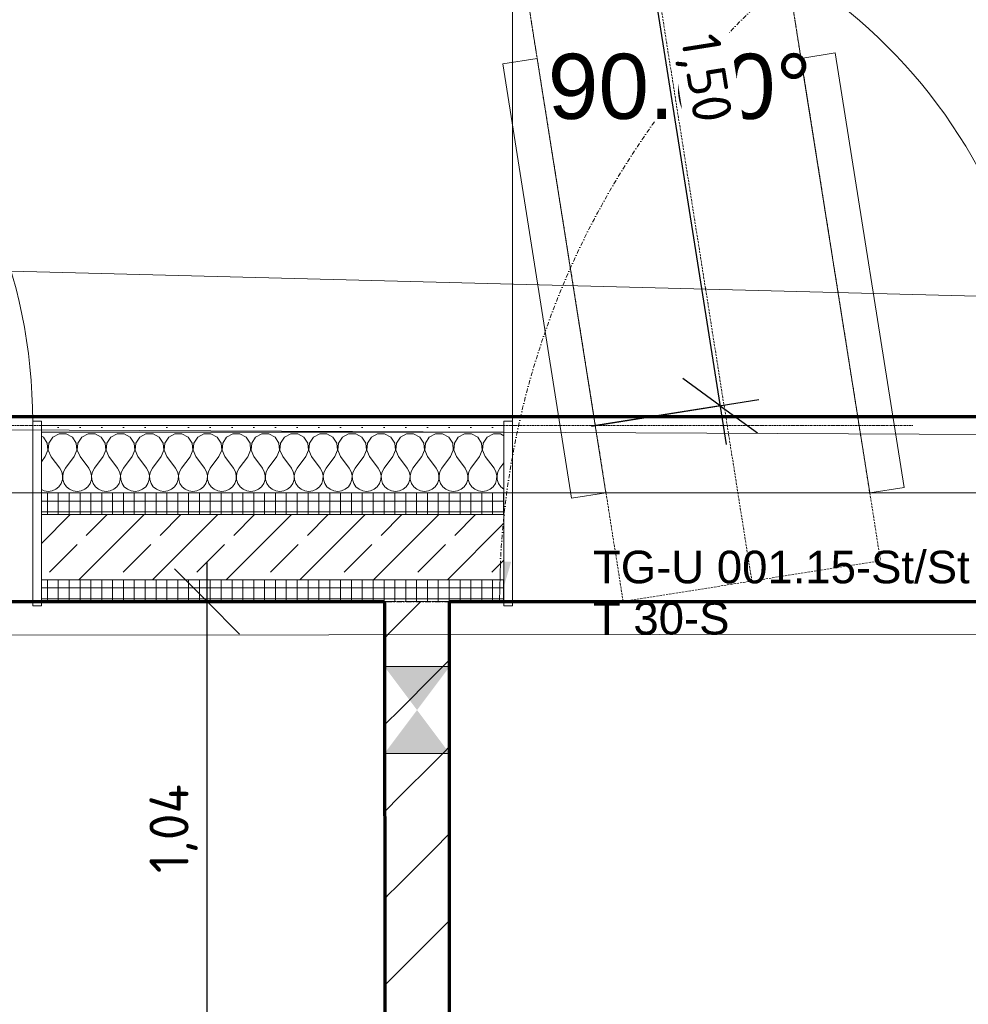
# Model space of a CAD drawing. Header units: millimetres. Extents: x 1523 to 73204, y -91281 to 10268.
# Tile 53 of 120: x 30436 to 32620, y -52033 to -49767. Entities that reach past the tile are written whole.
import ezdxf

# ---------------------------------------------------------------- set-up
doc = ezdxf.new("R2010")
doc.units = ezdxf.units.MM
for name, pattern in [('CAx_nichtHalbton', [20001.0584, 10000, -0.5292, 10000, -0.5292]), ('IMPORT-STRICHPUNKT _7_', [20, 10, -5, 0, -5]), ('IMPORT-VERDECKT _8_', [7.5, 5, -2.5]), ('Rasterlinie', [22.225, 12.7, -3.175, 3.175, -3.175]), ('Verdeckt 2x', [3.572, 2.3813, -1.1907])]:
    doc.linetypes.add(name, pattern=pattern)
for name, color, linetype, lineweight, true_color in [('90 A--Achsraster _1_50_', 7, 'IMPORT-STRICHPUNKT _7_', 13, 0x656565), ('Neubau_10 A--Wand innen _ Ausbau', 7, 'Continuous', 13, 0x656565), ('Neubau_10 A--Wand innen _tragend_', 7, 'Continuous', 13, 0x656565), ('Neubau_10 VSI--Wärmeschutz _veritkal_', 7, 'Continuous', 13, 0x656565), ('Neubau_20 A--Gründungsbelag', 7, 'Continuous', 13, 0x656565), ('Neubau_30 A--Träger _ Dachkonstruktion', 7, 'IMPORT-VERDECKT _8_', 13, 0x656565), ('Sockelbeschichtung Sprühnebel', 7, 'Continuous', 13, 0x656565), ('Xref_706_5_--_ÜP_-1_000_16_Übersichtsplan UG_IFC 2025_01_13_dwg', 7, 'Continuous', 13, 0x767676), ('XX', 7, 'Continuous', 18, 0x804040)]:
    doc.layers.add(name, color=color, linetype=linetype, lineweight=lineweight, true_color=true_color)
for name, color, linetype, lineweight in [('Ax-50_BM-Bem', 7, 'Continuous', 9), ('Ax_BM-Bem', 7, 'Continuous', 9), ('S-GRID-____-OTLN', 7, 'Continuous', 9), ('Text', 7, 'Continuous', 9)]:
    doc.layers.add(name, color=color, linetype=linetype, lineweight=lineweight)
doc.styles.add('Arial', font='arial.ttf', dxfattribs={"height": 75})
doc.styles.add('Arial_3', font='arial.ttf', dxfattribs={"height": 150})
doc.styles.add('ISOCPEUR_3', font='isocpeur.ttf', dxfattribs={"height": 90})
doc.dimstyles.new('KI_1_8_mm_Isocpeur__cm_m__Aufrundung_auf_5_mm_ELT_Gesamtbemaßung_1', dxfattribs={"dimscale": 304.8, "dimtxt": 89.638306, "dimasz": 0.492126, "dimexe": 0.295276, "dimexo": 0.0625, "dimgap": 0.049213, "dimtad": 1, "dimlfac": 0.001, "dimrnd": 0.005, "dimzin": 0, "dimdsep": 46, "dimtxsty": 'ISOCPEUR_3', "dimblk1": 'OBLIQUE', "dimblk2": 'OBLIQUE', "dimsah": 1, "dimcen": 0.09, "dimdle": 0.295276, "dimadec": 0, "dimazin": 0, "dimtfac": 1, "dimtdec": 4, "dimtix": 1, "dimtmove": 0, "dimatfit": 3, "dimfxl": 0.984252, "dimfxlon": 1, "dimtvp": 1, "dimtfill": 1, "dimtolj": 1, "dimtzin": 0, "dimlwd": 25, "dimlwe": 25, "dimarcsym": 2})
pattern_1 = [(266.336, (0, 0), (-24.948899, 1.597632), []), (356.336, (0, 0), (1.597632, 24.948899), [])]

# ---------------------------------------------------------------- blocks, each defined once
blk = doc.blocks.new('Xref_706_5_--_ÜP_-1_000_11_Übersichtsplan UG_IFC 2024_09_30_dwg__X208-41959778-SuD_-1UG gesamt Plot  - Blatt 7')
at = {"layer": 'Neubau_10 A--Wand innen _ Ausbau', "color": 9, "true_color": 0xcbcbcb}
for p, q in [((40361.2, -100422.9), (40350.1, -100409.1)), ((40560, -100444.9), (40548.9, -100431.1)), ((40758.7, -100467), (40747.7, -100453.2)), ((40957.5, -100489), (40946.5, -100475.2)), ((41156.3, -100511.1), (41145.3, -100497.3))]:
    blk.add_line(p, q, dxfattribs=at)
blk = doc.blocks.new('Xref_706_5_--_ÜP_-1_000_11_Übersichtsplan UG_IFC 2024_09_30_dwg__X209-41959779-SuD_-1UG gesamt Plot  - Blatt 7')
at = {"layer": 'Neubau_10 A--Wand innen _ Ausbau', "color": 9, "true_color": 0xcbcbcb}
for p, q in [((40350.1, -100409.1), (40339.1, -100395.3)), ((40548.9, -100431.1), (40537.9, -100417.3)), ((40747.7, -100453.2), (40736.7, -100439.4)), ((40946.5, -100475.2), (40935.4, -100461.4)), ((41145.3, -100497.3), (41134.2, -100483.5))]:
    blk.add_line(p, q, dxfattribs=at)
blk = doc.blocks.new('Xref_706_5_--_ÜP_-1_000_11_Übersichtsplan UG_IFC 2024_09_30_dwg__X210-41959780-SuD_-1UG gesamt Plot  - Blatt 7')
at = {"layer": 'Neubau_10 A--Wand innen _ Ausbau', "color": 9, "true_color": 0xcbcbcb}
for p, q in [((40438.5, -100293.1), (40427.4, -100279.3)), ((40637.2, -100315.2), (40626.2, -100301.4)), ((40836, -100337.2), (40825, -100323.4)), ((41034.8, -100359.3), (41023.8, -100345.5))]:
    blk.add_line(p, q, dxfattribs=at)
blk = doc.blocks.new('Xref_706_5_--_ÜP_-1_000_11_Übersichtsplan UG_IFC 2024_09_30_dwg__X211-41959781-SuD_-1UG gesamt Plot  - Blatt 7')
at = {"layer": 'Neubau_10 A--Wand innen _ Ausbau', "color": 9, "true_color": 0xcbcbcb}
for p, q in [((40449.5, -100306.9), (40438.5, -100293.1)), ((40648.3, -100329), (40637.2, -100315.2)), ((40847.1, -100351), (40836, -100337.2)), ((41045.9, -100373.1), (41034.8, -100359.3))]:
    blk.add_line(p, q, dxfattribs=at)
blk = doc.blocks.new('Xref_706_5_--_ÜP_-1_000_11_Übersichtsplan UG_IFC 2024_09_30_dwg__X212-41959782-SuD_-1UG gesamt Plot  - Blatt 7')
at = {"layer": 'Neubau_10 A--Wand innen _ Ausbau', "color": 9, "true_color": 0xcbcbcb}
for p, q in [((40537.9, -100417.3), (40449.5, -100306.9)), ((40339.1, -100395.3), (40286.9, -100330)), ((40736.7, -100439.4), (40648.3, -100329)), ((40935.4, -100461.4), (40847.1, -100351)), ((41134.2, -100483.5), (41045.9, -100373.1))]:
    blk.add_line(p, q, dxfattribs=at)
blk = doc.blocks.new('Xref_706_5_--_ÜP_-1_000_11_Übersichtsplan UG_IFC 2024_09_30_dwg_ARROWHEAD_5-V5-SuD_-1UG gesamt Plot  - Blatt 7')
at = {"layer": '90 A--Achsraster _1_50_', "linetype": 'Continuous', "true_color": 0xededed}
blk.add_hatch(color=7, dxfattribs=at).paths.add_polyline_path([(-375, 100), (-1000, 268), (-1000, 85), (-547, 96)])
at = {"layer": '90 A--Achsraster _1_50_', "color": 9, "linetype": 'Continuous', "true_color": 0xcbcbcb}
blk.add_line((0, 0), (-1000, 0), dxfattribs=at)
blk = doc.blocks.new('Xref_706_5_--_ÜP_-1_000_11_Übersichtsplan UG_IFC 2024_09_30_dwg__X3089-41960521-SuD_-1UG gesamt Plot  - Blatt 7')
at = {"layer": 'Neubau_10 A--Wand innen _tragend_', "color": 9, "true_color": 0xcbcbcb, "flags": 128}
for points in [[(39928.9, -100098.2), (39923.8, -100105.6), (39922, -100121.8), (39928, -100136.8), (39940.5, -100147.3), (39956.4, -100150.6), (39971.9, -100146), (40000.7, -100129)], [(39990.7, -100105.1), (40002.1, -100115.8), (40009.6, -100121.1), (40018.3, -100124.1), (40027.5, -100124.7), (40036.5, -100122.8), (40044.6, -100118.4), (40051.2, -100112), (40051.3, -100111.8)], [(39978.6, -100327.8), (39949.9, -100344.7), (39934.3, -100349.3), (39918.4, -100346), (39906, -100335.6), (39899.9, -100320.5), (39901.7, -100304.4), (39910.9, -100291), (39925.3, -100283.6), (39941.6, -100283.8), (39955.8, -100291.7), (39980.1, -100314.6), (39987.6, -100319.9), (39996.3, -100322.9), (40005.4, -100323.5), (40014.4, -100321.5), (40022.5, -100317.2), (40029.1, -100310.8), (40033.8, -100302.8), (40036, -100293.9), (40035.8, -100284.7), (40033, -100276), (40028, -100268.3), (40021, -100262.3), (40012.7, -100258.4), (40003.6, -100256.9), (39994.4, -100258), (39986, -100261.5), (39957.2, -100278.5), (39941.7, -100283.1), (39925.8, -100279.8), (39913.3, -100269.3), (39907.3, -100254.3), (39909.1, -100238.1), (39918.3, -100224.8), (39932.7, -100217.3), (39948.9, -100217.6), (39963.1, -100225.5), (39987.4, -100248.3), (39994.9, -100253.6), (40003.6, -100256.7), (40012.8, -100257.2), (40021.8, -100255.3), (40029.9, -100250.9), (40036.5, -100244.5), (40041.1, -100236.6), (40043.4, -100227.7), (40043.1, -100218.5), (40040.4, -100209.7), (40035.3, -100202), (40028.3, -100196), (40020, -100192.1), (40010.9, -100190.7), (40001.8, -100191.8), (39993.3, -100195.3), (39964.6, -100212.2), (39949, -100216.8), (39933.1, -100213.5), (39920.7, -100203.1), (39914.6, -100188), (39916.4, -100171.9), (39925.6, -100158.5), (39940.1, -100151.1), (39956.3, -100151.3), (39970.5, -100159.2), (39994.8, -100182), (40002.3, -100187.3), (40011, -100190.4), (40020.1, -100191), (40029.1, -100189), (40037.2, -100184.7), (40043.8, -100178.3), (40048.5, -100170.3), (40050.7, -100161.4), (40050.5, -100152.2), (40047.7, -100143.4), (40042.7, -100135.8), (40035.7, -100129.7), (40027.4, -100125.9), (40018.3, -100124.4), (40009.1, -100125.5), (40000.7, -100129)], [(39956.5, -100526.6), (39927.8, -100543.5), (39912.3, -100548.1), (39896.4, -100544.8), (39883.9, -100534.4), (39877.9, -100519.3), (39879.7, -100503.2), (39888.9, -100489.8), (39903.3, -100482.4), (39919.5, -100482.6), (39933.7, -100490.5), (39958, -100513.3), (39965.5, -100518.6), (39974.2, -100521.7), (39983.4, -100522.3), (39992.4, -100520.3), (40000.5, -100516), (40007.1, -100509.6), (40011.7, -100501.6), (40014, -100492.7), (40013.7, -100483.5), (40010.9, -100474.7), (40005.9, -100467.1), (39998.9, -100461), (39990.6, -100457.2), (39981.5, -100455.7), (39972.4, -100456.8), (39963.9, -100460.3), (39935.2, -100477.3), (39919.6, -100481.9), (39903.7, -100478.6), (39891.3, -100468.1), (39885.2, -100453.1), (39887, -100436.9), (39896.2, -100423.5), (39910.6, -100416.1), (39926.9, -100416.4), (39941.1, -100424.3), (39965.4, -100447.1), (39972.9, -100452.4), (39981.5, -100455.4), (39990.7, -100456), (39999.7, -100454.1), (40007.8, -100449.7), (40014.4, -100443.3), (40019, -100435.4), (40021.3, -100426.5), (40021.1, -100417.3), (40018.3, -100408.5), (40013.2, -100400.8), (40006.3, -100394.8), (39997.9, -100390.9), (39988.9, -100389.4), (39979.7, -100390.5), (39971.2, -100394.1), (39942.5, -100411), (39927, -100415.6), (39911.1, -100412.3), (39898.6, -100401.9), (39892.6, -100386.8), (39894.4, -100370.7), (39903.6, -100357.3), (39918, -100349.8), (39934.2, -100350.1), (39948.4, -100358), (39972.7, -100380.8), (39980.2, -100386.1), (39988.9, -100389.2), (39998.1, -100389.8), (40007.1, -100387.8), (40015.2, -100383.5), (40021.8, -100377.1), (40026.4, -100369.1), (40028.7, -100360.2), (40028.4, -100351), (40025.6, -100342.2), (40020.6, -100334.5), (40013.6, -100328.5), (40005.3, -100324.6), (39996.2, -100323.2), (39987.1, -100324.3), (39978.6, -100327.8)], [(39934.5, -100725.4), (39905.8, -100742.3), (39890.2, -100746.9), (39874.3, -100743.6), (39861.9, -100733.2), (39855.8, -100718.1), (39857.6, -100702), (39866.8, -100688.6), (39881.2, -100681.1), (39897.5, -100681.4), (39911.7, -100689.3), (39936, -100712.1), (39943.5, -100717.4), (39952.1, -100720.5), (39961.3, -100721.1), (39970.3, -100719.1), (39978.4, -100714.8), (39985, -100708.4), (39989.6, -100700.4), (39991.9, -100691.5), (39991.6, -100682.3), (39988.9, -100673.5), (39983.8, -100665.8), (39976.9, -100659.8), (39968.5, -100655.9), (39959.5, -100654.5), (39950.3, -100655.6), (39941.8, -100659.1), (39913.1, -100676), (39897.6, -100680.6), (39881.7, -100677.3), (39869.2, -100666.9), (39863.2, -100651.8), (39865, -100635.7), (39874.2, -100622.3), (39888.6, -100614.9), (39904.8, -100615.1), (39919, -100623), (39943.3, -100645.9), (39950.8, -100651.2), (39959.5, -100654.2), (39968.7, -100654.8), (39977.7, -100652.8), (39985.8, -100648.5), (39992.4, -100642.1), (39997, -100634.1), (39999.3, -100625.2), (39999, -100616), (39996.2, -100607.3), (39991.2, -100599.6), (39984.2, -100593.6), (39975.9, -100589.7), (39966.8, -100588.2), (39957.7, -100589.3), (39949.2, -100592.8), (39920.5, -100609.8), (39904.9, -100614.4), (39889, -100611.1), (39876.6, -100600.6), (39870.5, -100585.6), (39872.3, -100569.4), (39881.5, -100556.1), (39895.9, -100548.6), (39912.2, -100548.9), (39926.4, -100556.8), (39950.7, -100579.6), (39958.2, -100584.9), (39966.8, -100588), (39976, -100588.5), (39985, -100586.6), (39993.1, -100582.2), (39999.7, -100575.8), (40004.3, -100567.9), (40006.6, -100559), (40006.4, -100549.8), (40003.6, -100541), (39998.5, -100533.3), (39991.6, -100527.3), (39983.2, -100523.4), (39974.2, -100522), (39965, -100523.1), (39956.5, -100526.6)], [(39919.8, -100857.9), (39891.1, -100874.8), (39875.5, -100879.4), (39859.6, -100876.1), (39847.2, -100865.7), (39841.1, -100850.6), (39842.9, -100834.5), (39852.1, -100821.1), (39866.5, -100813.7), (39882.8, -100813.9), (39897, -100821.8), (39921.2, -100844.6), (39928.8, -100849.9), (39937.4, -100853), (39946.6, -100853.6), (39955.6, -100851.6), (39963.7, -100847.3), (39970.3, -100840.9), (39974.9, -100832.9), (39977.2, -100824), (39976.9, -100814.8), (39974.2, -100806), (39969.1, -100798.4), (39962.2, -100792.3), (39953.8, -100788.5), (39944.8, -100787), (39935.6, -100788.1), (39927.1, -100791.6), (39898.4, -100808.6), (39882.8, -100813.2), (39867, -100809.9), (39854.5, -100799.4), (39848.5, -100784.4), (39850.2, -100768.2), (39859.4, -100754.8), (39873.9, -100747.4), (39890.1, -100747.7), (39904.3, -100755.6), (39928.6, -100778.4), (39936.1, -100783.7), (39944.8, -100786.7), (39954, -100787.3), (39962.9, -100785.4), (39971.1, -100781), (39977.7, -100774.6), (39982.3, -100766.7), (39984.6, -100757.8), (39984.3, -100748.6), (39981.5, -100739.8), (39976.5, -100732.1), (39969.5, -100726.1), (39961.2, -100722.2), (39952.1, -100720.7), (39943, -100721.8), (39934.5, -100725.4)], [(39905.1, -100990.4), (39876.4, -101007.3), (39860.8, -101011.9), (39844.9, -101008.6), (39832.4, -100998.2), (39826.4, -100983.1), (39828.2, -100967), (39837.4, -100953.6), (39851.8, -100946.2), (39868.1, -100946.4), (39882.2, -100954.3), (39906.5, -100977.2), (39914.1, -100982.5), (39922.7, -100985.5), (39931.9, -100986.1), (39940.9, -100984.1), (39949, -100979.8), (39955.6, -100973.4), (39960.2, -100965.4), (39962.5, -100956.5), (39962.2, -100947.3), (39959.5, -100938.6), (39954.4, -100930.9), (39947.5, -100924.9), (39939.1, -100921), (39930, -100919.5), (39920.9, -100920.6), (39912.4, -100924.1), (39883.7, -100941.1), (39868.1, -100945.7), (39852.2, -100942.4), (39839.8, -100931.9), (39833.8, -100916.9), (39835.5, -100900.7), (39844.7, -100887.4), (39859.2, -100879.9), (39875.4, -100880.2), (39889.6, -100888.1), (39913.9, -100910.9), (39921.4, -100916.2), (39930.1, -100919.3), (39939.3, -100919.8), (39948.2, -100917.9), (39956.4, -100913.5), (39963, -100907.1), (39967.6, -100899.2), (39969.8, -100890.3), (39969.6, -100881.1), (39966.8, -100872.3), (39961.8, -100864.6), (39954.8, -100858.6), (39946.5, -100854.7), (39937.4, -100853.3), (39928.3, -100854.4), (39919.8, -100857.9)], [(39934.6, -101170.4), (39938.2, -101164.2), (39940.4, -101155.3), (39940.2, -101146.1), (39937.4, -101137.3), (39932.4, -101129.7), (39925.4, -101123.6), (39917.1, -101119.8), (39908, -101118.3), (39898.9, -101119.4), (39890.4, -101122.9), (39861.7, -101139.9), (39846.1, -101144.5), (39830.2, -101141.2), (39817.7, -101130.7), (39811.7, -101115.7), (39813.5, -101099.5), (39822.7, -101086.1), (39837.1, -101078.7), (39853.4, -101079), (39867.5, -101086.9), (39891.8, -101109.7), (39899.3, -101115), (39908, -101118), (39917.2, -101118.6), (39926.2, -101116.7), (39934.3, -101112.3), (39940.9, -101105.9), (39945.5, -101098), (39947.8, -101089.1), (39947.5, -101079.9), (39944.8, -101071.1), (39939.7, -101063.4), (39932.8, -101057.4), (39924.4, -101053.5), (39915.3, -101052), (39906.2, -101053.1), (39897.7, -101056.7), (39869, -101073.6), (39853.4, -101078.2), (39837.5, -101074.9), (39825.1, -101064.5), (39819, -101049.4), (39820.8, -101033.3), (39830, -101019.9), (39844.5, -101012.4), (39860.7, -101012.7), (39874.9, -101020.6), (39899.2, -101043.4), (39906.7, -101048.7), (39915.4, -101051.8), (39924.6, -101052.4), (39933.5, -101050.4), (39941.6, -101046.1), (39948.3, -101039.7), (39952.9, -101031.7), (39955.1, -101022.8), (39954.9, -101013.6), (39952.1, -101004.8), (39947.1, -100997.1), (39940.1, -100991.1), (39931.8, -100987.2), (39922.7, -100985.8), (39913.6, -100986.9), (39905.1, -100990.4)], [(39812.3, -101156.8), (39815.3, -101152.4), (39829.8, -101145), (39846, -101145.2), (39860.2, -101153.1), (39871.1, -101163.3)]]:
    blk.add_lwpolyline(points, dxfattribs=at)
blk = doc.blocks.new('Xref_706_5_--_ÜP_-1_000_11_Übersichtsplan UG_IFC 2024_09_30_dwg_Tür Ol 1-Fl 27_16-41959952-SuD_-1UG gesamt Plot  - Blatt 7')
at = {"layer": 'Neubau_10 A--Wand innen _tragend_', "color": 9, "true_color": 0xcbcbcb}
blk.add_line((610, 10), (610, 1230), dxfattribs=at)
at = {"layer": 'Neubau_10 A--Wand innen _tragend_', "color": 9, "true_color": 0xcbcbcb, "flags": 128}
for points in [[(-630, -415), (-610, -415), (-610, 10), (-630, 10)], [(630, -415), (610, -415), (610, 10), (630, 10)], [(630, -405), (630, -355), (630, -205), (630, -155), (630, -15), (630, 0), (630, -15), (630, -155), (630, -205), (630, -355)], [(-630, -405), (-630, -355), (-630, -205), (-630, -155), (-630, -15), (-630, 0), (-630, -15), (-630, -155), (-630, -205), (-630, -355)]]:
    blk.add_lwpolyline(points, close=True, dxfattribs=at)
at = {"layer": 'Neubau_10 A--Wand innen _tragend_', "color": 9, "true_color": 0xcbcbcb}
blk.add_arc((610, 10), 1220, 90, 180, dxfattribs=at)
blk = doc.blocks.new('Xref_706_5_--_ÜP_-1_000_11_Übersichtsplan UG_IFC 2024_09_30_dwg_Standard-Rastermarker_6-41960559-SuD_-1UG gesamt Plot  - Blatt 7')
at = {"layer": '90 A--Achsraster _1_50_', "color": 9, "true_color": 0xcbcbcb, "flags": 128}
blk.add_lwpolyline([(0, 0), (750, 0), (31250, 0), (32000, 0)], dxfattribs=at)
blk = doc.blocks.new('Xref_706_5_--_ÜP_-1_000_16_Übersichtsplan UG_IFC 2025_01_13_dwg-35469238-SuD_-1UG gesamt Plot  - Blatt 7')
at = {"layer": 'Neubau_10 A--Wand innen _ Ausbau', "true_color": 0xededed}
for points in [[(45162.5, -98370.9), (45067.5, -98289.7), (45057.9, -98439.4), (45091.3, -98417.5)], [(45267.1, -98302.4), (45162.5, -98370.9), (45257.5, -98452.1), (45259.1, -98428.2)]]:
    blk.add_hatch(color=7, dxfattribs=at).paths.add_polyline_path(points)
at = {"layer": 'Neubau_10 A--Wand innen _tragend_', "true_color": 0xcbcbcb}
h = blk.add_hatch(dxfattribs=at)
h.set_pattern_fill('FP_9', color=9, style=0, pattern_type=2)
h.set_pattern_definition([(86.336, (0, 0), (-86.42598, 5.53439), [0, -50]), (86.336, (-41.615, 27.72), (-86.42598, 5.53439), [0, -50])])
h.paths.add_polyline_path([(44535.1, -98154.6), (44536.7, -98130.4), (44521.7, -98129.5), (44453.7, -99192.3), (44468.6, -99193.2), (44528.7, -98255.2)])
h = blk.add_hatch(dxfattribs=at)
h.set_pattern_fill('FP_11', color=9, style=0, pattern_type=2)
h.set_pattern_definition(pattern_1)
h.paths.add_polyline_path([(44718.3, -98267.3), (44726.3, -98142.6), (44676.4, -98139.4), (44608.3, -99202.2), (44658.2, -99205.4), (44710.3, -98393.1)])
h = blk.add_hatch(dxfattribs=at)
h.set_pattern_fill('FP_4', color=9, style=0, pattern_type=2)
h.set_pattern_definition([(131.336, (0, 0), (90.10192, 79.25683), []), (131.336, (-45.05, -39.63), (90.10192, 79.25683), [90, -30])])
h.paths.add_polyline_path([(44807.9, -99215), (44876, -98152.1), (44726.3, -98142.6), (44658.2, -99205.4)])
h = blk.add_hatch(dxfattribs=at)
h.set_pattern_fill('FP_11', color=9, style=0, pattern_type=2)
h.set_pattern_definition(pattern_1)
h.paths.add_polyline_path([(44908.3, -98429.8), (44925.9, -98155.3), (44876, -98152.1), (44807.9, -99215), (44857.8, -99218.2)])
at = {"layer": '90 A--Achsraster _1_50_', "color": 161, "true_color": 0xaaaaff}
blk.add_line((43954.9, -113319.2), (44936.8, -97985.7), dxfattribs=at)
for start, end in [(179.1264, 224.5248), (230.5032, 263.5461)]:
    blk.add_arc((45045.7, -96284.2), 1885.1, start, end, dxfattribs=at)
at = {"layer": 'Neubau_10 A--Wand innen _ Ausbau', "color": 9, "true_color": 0xcbcbcb}
blk.add_line((44908.3, -98429.8), (45057.9, -98439.4), dxfattribs=at)
at = {"layer": 'Neubau_10 A--Wand innen _ Ausbau', "color": 9, "true_color": 0xcbcbcb, "flags": 128}
for points in [[(44917.9, -98280.1), (45067.5, -98289.7), (45066.7, -98302.1), (45065.9, -98314.6), (45059.5, -98414.4), (45058.7, -98426.9), (45057.9, -98439.4), (45257.5, -98452.1), (45946.2, -98496.2)], [(45257.5, -98452.1), (45258.3, -98439.7), (45259.1, -98427.2), (45265.5, -98327.4), (45266.3, -98314.9), (45267.1, -98302.4), (45067.5, -98289.7)], [(46545, -98534.6), (46545.8, -98522.1), (46546.6, -98509.6), (46553, -98409.8), (46553.8, -98397.4), (46554.6, -98384.9), (45955.8, -98346.5), (45267.1, -98302.4)]]:
    blk.add_lwpolyline(points, dxfattribs=at)
at = {"layer": 'Neubau_10 A--Wand innen _tragend_', "color": 9, "true_color": 0xcbcbcb}
for p, q in [((44536.7, -98130.4), (44468.6, -99193.2)), ((44676.4, -98139.4), (44608.3, -99202.2)), ((44726.3, -98142.6), (44658.2, -99205.4)), ((44876, -98152.1), (44807.9, -99215))]:
    blk.add_line(p, q, dxfattribs=at)
at = {"layer": 'Neubau_10 A--Wand innen _tragend_', "color": 9, "true_color": 0xcbcbcb, "flags": 128}
blk.add_lwpolyline([(44908.3, -98429.8), (44857.8, -99218.2), (44453.7, -99192.3), (44521.7, -98129.5), (44925.9, -98155.3), (44917.9, -98280.1)], dxfattribs=at)
at = {"layer": 'Neubau_10 VSI--Wärmeschutz _veritkal_', "color": 9, "true_color": 0xcbcbcb, "flags": 128}
for points in [[(44722.8, -97219), (43714.7, -97313.1), (43722.2, -97392.8), (44730.2, -97298.6)], [(43690.8, -98078.7), (44698.9, -97984.5), (44691.4, -97904.9), (43683.3, -97999)]]:
    blk.add_lwpolyline(points, close=True, dxfattribs=at)
at = {"layer": 'Neubau_20 A--Gründungsbelag', "color": 9, "true_color": 0xcbcbcb, "flags": 128}
blk.add_lwpolyline([(40866.5, -101159.7), (44464.2, -101453.2), (45770.7, -81049.4), (50986.4, -81383.3), (50934.6, -80829.4), (51183.5, -80806.2), (50996.6, -78804.9), (50747.7, -78828.1), (49235.8, -62641.7), (49484.7, -62618.5), (49297.8, -60617.2), (49048.9, -60640.4), (48955.9, -59644.8), (49204.8, -59621.5), (49172, -59270.7)], dxfattribs=at)
for points in [[(44917.9, -98280.1), (49009.5, -98542.1), (49121.4, -96795.6), (45029.7, -96533.7), (45006.4, -96897.9), (44756.9, -96881.9), (44676.4, -98139.4), (44925.9, -98155.3)], [(44713.4, -101473.5), (48800.5, -101807), (48999.9, -98691.8), (44908.3, -98429.8), (44857.8, -99218.2), (44608.3, -99202.2), (44527.8, -100459.6), (44777.3, -100475.6)]]:
    blk.add_lwpolyline(points, close=True, dxfattribs=at)
at = {"layer": 'Neubau_30 A--Träger _ Dachkonstruktion', "color": 9, "true_color": 0xcbcbcb}
blk.add_line((41072.6, -97941.6), (44915.5, -97582.6), dxfattribs=at)
at = {"layer": 'Neubau_30 A--Träger _ Dachkonstruktion', "color": 9, "true_color": 0xcbcbcb, "flags": 128}
blk.add_lwpolyline([(43041.7, -98059), (44943.4, -97881.3), (44887.6, -97283.9), (42985.9, -97461.6), (43041.7, -98059), (41598, -98193.8)], dxfattribs=at)
at = {"layer": 'Sockelbeschichtung Sprühnebel', "color": 9, "true_color": 0xcbcbcb, "flags": 128}
blk.add_lwpolyline([(48858.9, -59250.7), (49704.3, -68302.4), (49558.7, -68315.5), (50764.2, -81309), (45714.7, -80985.6), (44313.5, -101380.7), (44793.2, -101480), (46060.3, -81378.5), (50740.5, -81678.2), (51335.7, -81716.3), (61398.8, -82360.7), (61422.5, -81991.4), (51293.6, -81342.9)], dxfattribs=at)
for name, p, rotation in [('Xref_706_5_--_ÜP_-1_000_11_Übersichtsplan UG_IFC 2024_09_30_dwg_Standard-Rastermarker_6-41960559-SuD_-1UG gesamt Plot  - Blatt 7', (44142.1, -110395.3), 86.33628353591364), ('Xref_706_5_--_ÜP_-1_000_11_Übersichtsplan UG_IFC 2024_09_30_dwg__X210-41959780-SuD_-1UG gesamt Plot  - Blatt 7', (0, 0), 2.668141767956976), ('Xref_706_5_--_ÜP_-1_000_11_Übersichtsplan UG_IFC 2024_09_30_dwg__X3089-41960521-SuD_-1UG gesamt Plot  - Blatt 7', (0, 0), 2.668141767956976), ('Xref_706_5_--_ÜP_-1_000_11_Übersichtsplan UG_IFC 2024_09_30_dwg__X212-41959782-SuD_-1UG gesamt Plot  - Blatt 7', (0, 0), 2.668141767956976), ('Xref_706_5_--_ÜP_-1_000_11_Übersichtsplan UG_IFC 2024_09_30_dwg__X211-41959781-SuD_-1UG gesamt Plot  - Blatt 7', (0, 0), 2.668141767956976), ('Xref_706_5_--_ÜP_-1_000_11_Übersichtsplan UG_IFC 2024_09_30_dwg__X209-41959779-SuD_-1UG gesamt Plot  - Blatt 7', (0, 0), 2.668141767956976), ('Xref_706_5_--_ÜP_-1_000_11_Übersichtsplan UG_IFC 2024_09_30_dwg__X208-41959778-SuD_-1UG gesamt Plot  - Blatt 7', (0, 0), 2.668141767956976)]:
    blk.add_blockref(name, p, dxfattribs=dict(rotation=rotation))
at = {"extrusion": (0, 0, -1), "zscale": -1, "rotation": 273.6637164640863}
for p in [(-44562, -97500.7), (-44413.4, -99821)]:
    blk.add_blockref('Xref_706_5_--_ÜP_-1_000_11_Übersichtsplan UG_IFC 2024_09_30_dwg_Tür Ol 1-Fl 27_16-41959952-SuD_-1UG gesamt Plot  - Blatt 7', p, dxfattribs=at)
at = {"xscale": 0.09178743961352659, "yscale": 0.09178743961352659, "zscale": 0.09178743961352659, "rotation": 354.941214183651}
blk.add_blockref('Xref_706_5_--_ÜP_-1_000_11_Übersichtsplan UG_IFC 2024_09_30_dwg_ARROWHEAD_5-V5-SuD_-1UG gesamt Plot  - Blatt 7', (44925.2, -98165.4), dxfattribs=at)
at = {"layer": '90 A--Achsraster _1_50_', "color": 5, "true_color": 0x0000ff, "insert": (43693.7, -97670.5), "char_height": 150, "width": 727.186, "attachment_point": 2, "rotation": 86.3363, "line_spacing_factor": 0.941778, "style": 'Arial_3'}
blk.add_mtext('90.00°', dxfattribs=at)
at = {"layer": 'Neubau_10 A--Wand innen _tragend_', "char_height": 75, "attachment_point": 1, "rotation": 86.3363, "line_spacing_factor": 0.941778, "style": 'Arial'}
for s, insert, width in [('TG-U 001.15-St/St', (44822.4, -97943.2), 1036.66), ('T 30-S', (44940.1, -97950.8), 375.548)]:
    blk.add_mtext(s, dxfattribs=dict(at, insert=insert, width=width))
blk = doc.blocks.new('DIMBLOCK29-SuD_-1UG gesamt Plot  - Blatt 7')
at = {"layer": 'Ax-50_BM-Bem', "lineweight": 25}
for p, q in [((30867.3, -51106.2), (30792.3, -51031.2)), ((30867.3, -52236.2), (30867.3, -51016.2)), ((30567.3, -51106.2), (30957.3, -51106.2)), ((30867.3, -51106.2), (30567.3, -51106.2)), ((30867.3, -51106.2), (30942.3, -51181.2)), ((30867.3, -52146.2), (30792.3, -52071.2)), ((31167.3, -52146.2), (30777.3, -52146.2)), ((30867.3, -52146.2), (30942.3, -52221.2)), ((30867.3, -52146.2), (31167.3, -52146.2))]:
    blk.add_line(p, q, dxfattribs=at)
at = {"layer": 'Ax-50_BM-Bem', "color": 0, "lineweight": 25, "insert": (30734.7, -51731.6), "char_height": 90, "width": 252.775, "attachment_point": 1, "rotation": 90, "line_spacing_factor": 1.149209, "style": 'ISOCPEUR_3', "bg_fill": 3, "box_fill_scale": 1.25, "bg_fill_color": 256, "bg_fill_true_color": 13158600, "bg_fill_transparency": 0}
blk.add_mtext('1,04', dxfattribs=at)
blk = doc.blocks.new('_Oblique')
at = {"color": 0, "linetype": 'ByBlock', "lineweight": -2}
blk.add_line((-0.5, -0.5), (0.5, 0.5), dxfattribs=at)
blk = doc.blocks.new('DIMBLOCK30-SuD_-1UG gesamt Plot  - Blatt 7')
at = {"layer": 'Ax-50_BM-Bem', "lineweight": 25}
for p, q in [((31800.1, -49085.3), (32062.9, -50744.6)), ((32110.5, -49127.2), (31725.3, -49188.2)), ((31814.2, -49174.2), (31728.3, -49111.8)), ((31814.2, -49174.2), (32110.5, -49127.2)), ((31814.2, -49174.2), (31900, -49236.5)), ((32048.8, -50655.7), (31963, -50593.3)), ((31752.5, -50702.6), (32137.7, -50641.6)), ((32048.8, -50655.7), (31752.5, -50702.6)), ((32048.8, -50655.7), (32134.6, -50718))]:
    blk.add_line(p, q, dxfattribs=at)
at = {"layer": 'Ax-50_BM-Bem', "color": 0, "lineweight": 25, "insert": (32046.7, -49794.6), "char_height": 90, "width": 242.019, "attachment_point": 1, "rotation": 279, "line_spacing_factor": 1.149209, "style": 'ISOCPEUR_3', "bg_fill": 3, "box_fill_scale": 1.25, "bg_fill_color": 256, "bg_fill_true_color": 13158600, "bg_fill_transparency": 0}
blk.add_mtext('1,50', dxfattribs=at)

msp = doc.modelspace()

# ---------------------------------------------------------------- linework, layer by layer
at = {"layer": 'S-GRID-____-OTLN', "linetype": 'Rasterlinie', "lineweight": 25}
msp.add_line((17345.902, -51106.236), (53036.508, -51106.236), dxfattribs=at)
at = {"layer": 'Text', "color": 96, "true_color": 0x008000}
msp.add_line((33241.025, -50419.565), (23214.633, -50157.799), dxfattribs=at)
at = {"layer": 'XX', "color": 9, "linetype": 'Verdeckt 2x', "true_color": 0xc0c0c0}
for p, q in [((32368.697, -50701.236), (31821.627, -47247.17)), ((31761.218, -50701.236), (31216.826, -47264.081)), ((28292.864, -50701.236), (32492.864, -50701.236)), ((29225.784, -51106.236), (31275.784, -51106.236)), ((31275.784, -51106.236), (31275.784, -55206.236)), ((31425.784, -51106.236), (33175.784, -51106.236)), ((31425.784, -55206.236), (31425.784, -51106.236))]:
    msp.add_line(p, q, dxfattribs=at)
at = {"layer": 'XX', "color": 7, "linetype": 'CAx_nichtHalbton', "lineweight": 70, "true_color": 0xffffff}
for p, q in [((48844.078, -50681.127), (28244.078, -50681.127)), ((28338.97, -51106.236), (31275.784, -51106.236)), ((31275.784, -51106.236), (31277.785, -55206.236)), ((31425.784, -55207.091), (31425.784, -51106.236)), ((31425.784, -51106.236), (33175.784, -51106.236))]:
    msp.add_line(p, q, dxfattribs=at)

# ---------------------------------------------------------------- block references
at = {"layer": 'Xref_706_5_--_ÜP_-1_000_16_Übersichtsplan UG_IFC 2025_01_13_dwg', "color": 9, "true_color": 0xcbcbcb, "rotation": 273.6637164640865}
msp.add_blockref('Xref_706_5_--_ÜP_-1_000_16_Übersichtsplan UG_IFC 2025_01_13_dwg-35469238-SuD_-1UG gesamt Plot  - Blatt 7', (126634.737, 0), dxfattribs=at)

# ---------------------------------------------------------------- next in the draw order: dimensions: what is measured, and where the dimension line sits
at = {"layer": 'Ax_BM-Bem', "lineweight": 25}
for base, p1, p2, angle, override, picture, middle in [((32048.809, -50655.686), (32110.464, -49127.223), (31752.503, -50702.617), 279.000001, {"dimpost": '<>', "dimfxl": 1615.549442}, 'DIMBLOCK30-SuD_-1UG gesamt Plot  - Blatt 7', (31990.745, -49905.534)), ((30867.261, -51106.236), (31167.261, -52146.236), (30567.261, -51106.236), 90, {"dimpost": '<>', "dimfxl": 1200.666482}, 'DIMBLOCK29-SuD_-1UG gesamt Plot  - Blatt 7', (30807.261, -51626.236))]:
    dim = msp.add_linear_dim(base=base, p1=p1, p2=p2, angle=angle, dimstyle='KI_1_8_mm_Isocpeur__cm_m__Aufrundung_auf_5_mm_ELT_Gesamtbemaßung_1', override=override, dxfattribs=at)
    dim.commit()
    dim.dimension.update_dxf_attribs({"geometry": picture, "text_midpoint": middle})

doc.saveas('drawing.dxf')
